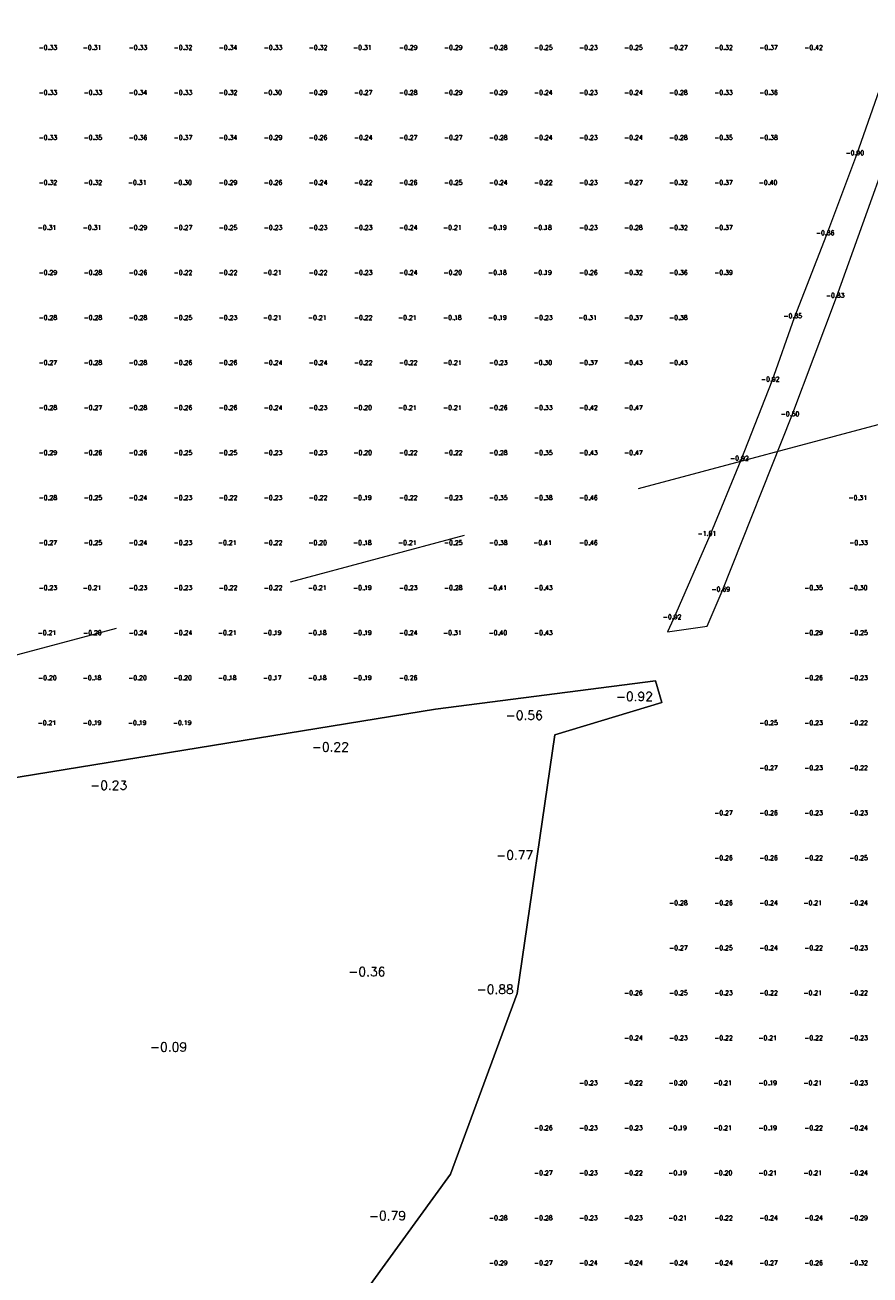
# Model space of a CAD drawing. Header units: metres. Extents: x 102665 to 103901, y 415762 to 419767.
# Tile 48 of 93: x 103017 to 103111, y 418792 to 418930. Entities that reach past the tile are written whole.
import ezdxf
from ezdxf.enums import TextEntityAlignment as Align

# ---------------------------------------------------------------- set-up
doc = ezdxf.new("R2010")
doc.units = ezdxf.units.M
doc.header["$MEASUREMENT"] = 0
doc.linetypes.add('AM-AS', pattern=[16, 10, -2, 2, -2])
for name, color, linetype, lineweight in [('DTM-Hoogtecijfer', 7, 'Continuous', 0), ('DTM-Meetpunt', 40, 'Continuous', 0), ('DTM_23-02-2012_luchtfoto drone', 40, 'Continuous', 0), ('DTM_27-12-2009_terrestrisch', 97, 'Continuous', 0), ('N-ME-AM-AS_WEG-G', 10, 'AM-AS', 18)]:
    doc.layers.add(name, color=color, linetype=linetype, lineweight=lineweight)
doc.styles.get("Standard").update_dxf_attribs({"font": 'txt.shx'})

msp = doc.modelspace()

# ---------------------------------------------------------------- linework, layer by layer
at = {"layer": 'DTM-Meetpunt', "extrusion": (-0.00822, 0.004595, 0.999956), "elevation": 1076.53, "flags": 128}
msp.add_lwpolyline([(103084.54, 418862.54), (103088.94, 418863.19), (103090.61, 418867.06), (103098.34, 418886.53), (103103.31, 418899.71), (103109.14, 418916), (103113.58, 418928.91), (103119.14, 418945.69), (103123.48, 418960.35), (103127.39, 418975.27), (103128.19, 418978.92), (103127.97, 418980.35), (103127.13, 418981.46), (103125.91, 418981.88), (103124.69, 418981.36), (103123.69, 418977.97), (103120.93, 418966.22), (103118.08, 418956.01), (103114.85, 418944.47), (103111.99, 418934.79), (103108.55, 418924.21), (103105.54, 418915.53), (103102.2, 418906.64), (103098.6, 418897.43), (103096.12, 418890.39), (103092.68, 418881.61), (103089.24, 418873.25), (103085.22, 418863.99), (103084.54, 418862.54)], close=True, dxfattribs=at)
at = {"layer": 'DTM-Meetpunt'}
for p in [(103019.4, 418927.75, -0.33), (103024.4, 418927.75, -0.31), (103029.4, 418927.75, -0.33), (103034.4, 418927.75, -0.32), (103039.4, 418927.75, -0.34), (103044.4, 418927.75, -0.33), (103049.4, 418927.75, -0.32), (103054.4, 418927.75, -0.31), (103059.4, 418927.75, -0.29), (103064.4, 418927.75, -0.29), (103069.4, 418927.75, -0.28), (103074.4, 418927.75, -0.25), (103079.4, 418927.75, -0.23), (103084.4, 418927.75, -0.25), (103089.4, 418927.75, -0.27), (103094.4, 418927.75, -0.32), (103099.4, 418927.75, -0.37), (103104.4, 418927.75, -0.42), (103019.4, 418922.75, -0.33), (103024.4, 418922.75, -0.33), (103029.4, 418922.75, -0.34), (103034.4, 418922.75, -0.33), (103039.4, 418922.75, -0.32), (103044.4, 418922.75, -0.3), (103049.4, 418922.75, -0.29), (103054.4, 418922.75, -0.27), (103059.4, 418922.75, -0.28), (103064.4, 418922.75, -0.29), (103069.4, 418922.75, -0.29), (103074.4, 418922.75, -0.24), (103079.4, 418922.75, -0.23), (103084.4, 418922.75, -0.24), (103089.4, 418922.75, -0.28), (103094.4, 418922.75, -0.33), (103099.4, 418922.75, -0.36), (103019.4, 418917.75, -0.33), (103024.4, 418917.75, -0.35), (103029.4, 418917.75, -0.36), (103034.4, 418917.75, -0.37), (103039.4, 418917.75, -0.34), (103044.4, 418917.75, -0.29), (103049.4, 418917.75, -0.26), (103054.4, 418917.75, -0.24), (103059.4, 418917.75, -0.27), (103064.4, 418917.75, -0.27), (103069.4, 418917.75, -0.28), (103074.4, 418917.75, -0.24), (103079.4, 418917.75, -0.23), (103084.4, 418917.75, -0.24), (103089.4, 418917.75, -0.28), (103094.4, 418917.75, -0.35), (103099.4, 418917.75, -0.38), (103019.4, 418912.75, -0.32), (103024.4, 418912.75, -0.32), (103029.4, 418912.75, -0.31), (103034.4, 418912.75, -0.3), (103039.4, 418912.75, -0.29), (103044.4, 418912.75, -0.26), (103049.4, 418912.75, -0.24), (103054.4, 418912.75, -0.22), (103059.4, 418912.75, -0.26), (103064.4, 418912.75, -0.25), (103069.4, 418912.75, -0.24), (103074.4, 418912.75, -0.22), (103079.4, 418912.75, -0.23), (103084.4, 418912.75, -0.27), (103089.4, 418912.75, -0.32), (103094.4, 418912.75, -0.37), (103099.4, 418912.75, -0.4), (103019.4, 418907.75, -0.31), (103024.4, 418907.75, -0.31), (103029.4, 418907.75, -0.29), (103034.4, 418907.75, -0.27), (103039.4, 418907.75, -0.25), (103044.4, 418907.75, -0.23), (103049.4, 418907.75, -0.23), (103054.4, 418907.75, -0.23), (103059.4, 418907.75, -0.24), (103064.4, 418907.75, -0.21), (103069.4, 418907.75, -0.19), (103074.4, 418907.75, -0.18), (103079.4, 418907.75, -0.23), (103084.4, 418907.75, -0.28), (103089.4, 418907.75, -0.32), (103094.4, 418907.75, -0.37), (103019.4, 418902.75, -0.29), (103024.4, 418902.75, -0.28), (103029.4, 418902.75, -0.26), (103034.4, 418902.75, -0.22), (103039.4, 418902.75, -0.22), (103044.4, 418902.75, -0.21), (103049.4, 418902.75, -0.22), (103054.4, 418902.75, -0.23), (103059.4, 418902.75, -0.24), (103064.4, 418902.75, -0.2), (103069.4, 418902.75, -0.18), (103074.4, 418902.75, -0.19), (103079.4, 418902.75, -0.26), (103084.4, 418902.75, -0.32), (103089.4, 418902.75, -0.36), (103094.4, 418902.75, -0.39), (103019.4, 418897.75, -0.28), (103024.4, 418897.75, -0.28), (103029.4, 418897.75, -0.28), (103034.4, 418897.75, -0.25), (103039.4, 418897.75, -0.23), (103044.4, 418897.75, -0.21), (103049.4, 418897.75, -0.21), (103054.4, 418897.75, -0.22), (103059.4, 418897.75, -0.21), (103064.4, 418897.75, -0.18), (103069.4, 418897.75, -0.19), (103074.4, 418897.75, -0.23), (103079.4, 418897.75, -0.31), (103084.4, 418897.75, -0.37), (103089.4, 418897.75, -0.38), (103019.4, 418892.75, -0.27), (103024.4, 418892.75, -0.28), (103029.4, 418892.75, -0.28), (103034.4, 418892.75, -0.26), (103039.4, 418892.75, -0.26), (103044.4, 418892.75, -0.24), (103049.4, 418892.75, -0.24), (103054.4, 418892.75, -0.22), (103059.4, 418892.75, -0.22), (103064.4, 418892.75, -0.21), (103069.4, 418892.75, -0.23), (103074.4, 418892.75, -0.3), (103079.4, 418892.75, -0.37), (103084.4, 418892.75, -0.43), (103089.4, 418892.75, -0.43), (103019.4, 418887.75, -0.28), (103024.4, 418887.75, -0.27), (103029.4, 418887.75, -0.28), (103034.4, 418887.75, -0.26), (103039.4, 418887.75, -0.26), (103044.4, 418887.75, -0.24), (103049.4, 418887.75, -0.23), (103054.4, 418887.75, -0.2), (103059.4, 418887.75, -0.21), (103064.4, 418887.75, -0.21), (103069.4, 418887.75, -0.26), (103074.4, 418887.75, -0.33), (103079.4, 418887.75, -0.42), (103084.4, 418887.75, -0.47), (103019.4, 418882.75, -0.29), (103024.4, 418882.75, -0.26), (103029.4, 418882.75, -0.26), (103034.4, 418882.75, -0.25), (103039.4, 418882.75, -0.25), (103044.4, 418882.75, -0.23), (103049.4, 418882.75, -0.23), (103054.4, 418882.75, -0.2), (103059.4, 418882.75, -0.22), (103064.4, 418882.75, -0.22), (103069.4, 418882.75, -0.28), (103074.4, 418882.75, -0.35), (103079.4, 418882.75, -0.43), (103084.4, 418882.75, -0.47), (103019.4, 418877.75, -0.28), (103024.4, 418877.75, -0.25), (103029.4, 418877.75, -0.24), (103034.4, 418877.75, -0.23), (103039.4, 418877.75, -0.22), (103044.4, 418877.75, -0.23), (103049.4, 418877.75, -0.22), (103054.4, 418877.75, -0.19), (103059.4, 418877.75, -0.22), (103064.4, 418877.75, -0.23), (103069.4, 418877.75, -0.35), (103074.4, 418877.75, -0.38), (103079.4, 418877.75, -0.46), (103109.4, 418877.75, -0.31), (103019.4, 418872.75, -0.27), (103024.4, 418872.75, -0.25), (103029.4, 418872.75, -0.24), (103034.4, 418872.75, -0.23), (103039.4, 418872.75, -0.21), (103044.4, 418872.75, -0.22), (103049.4, 418872.75, -0.2), (103054.4, 418872.75, -0.18), (103059.4, 418872.75, -0.21), (103064.4, 418872.75, -0.25), (103069.4, 418872.75, -0.38), (103074.4, 418872.75, -0.41), (103079.4, 418872.75, -0.46), (103109.4, 418872.75, -0.33), (103019.4, 418867.75, -0.23), (103024.4, 418867.75, -0.21), (103029.4, 418867.75, -0.23), (103034.4, 418867.75, -0.23), (103039.4, 418867.75, -0.22), (103044.4, 418867.75, -0.22), (103049.4, 418867.75, -0.21), (103054.4, 418867.75, -0.19), (103059.4, 418867.75, -0.23), (103064.4, 418867.75, -0.28), (103069.4, 418867.75, -0.41), (103074.4, 418867.75, -0.43), (103104.4, 418867.75, -0.35), (103109.4, 418867.75, -0.3), (103019.4, 418862.75, -0.21), (103024.4, 418862.75, -0.2), (103029.4, 418862.75, -0.24), (103034.4, 418862.75, -0.24), (103039.4, 418862.75, -0.21), (103044.4, 418862.75, -0.19), (103049.4, 418862.75, -0.18), (103054.4, 418862.75, -0.19), (103059.4, 418862.75, -0.24), (103064.4, 418862.75, -0.31), (103069.4, 418862.75, -0.4), (103074.4, 418862.75, -0.43), (103104.4, 418862.75, -0.29), (103109.4, 418862.75, -0.25), (103019.4, 418857.75, -0.2), (103024.4, 418857.75, -0.18), (103029.4, 418857.75, -0.2), (103034.4, 418857.75, -0.2), (103039.4, 418857.75, -0.18), (103044.4, 418857.75, -0.17), (103049.4, 418857.75, -0.18), (103054.4, 418857.75, -0.19), (103104.4, 418857.75, -0.26), (103109.4, 418857.75, -0.23), (103019.4, 418852.75, -0.21), (103024.4, 418852.75, -0.19), (103029.4, 418852.75, -0.19), (103099.4, 418852.75, -0.25), (103104.4, 418852.75, -0.23), (103109.4, 418852.75, -0.22), (103099.4, 418847.75, -0.27), (103104.4, 418847.75, -0.23), (103109.4, 418847.75, -0.22), (103094.4, 418842.75, -0.27), (103099.4, 418842.75, -0.26), (103104.4, 418842.75, -0.23), (103109.4, 418842.75, -0.23), (103094.4, 418837.75, -0.26), (103099.4, 418837.75, -0.26), (103104.4, 418837.75, -0.22), (103109.4, 418837.75, -0.25), (103089.4, 418832.75, -0.28), (103094.4, 418832.75, -0.26), (103099.4, 418832.75, -0.24), (103104.4, 418832.75, -0.21), (103109.4, 418832.75, -0.24), (103089.4, 418827.75, -0.27), (103094.4, 418827.75, -0.25), (103099.4, 418827.75, -0.24), (103104.4, 418827.75, -0.22), (103109.4, 418827.75, -0.23), (103084.4, 418822.75, -0.26), (103089.4, 418822.75, -0.25), (103094.4, 418822.75, -0.23), (103099.4, 418822.75, -0.22), (103104.4, 418822.75, -0.21), (103109.4, 418822.75, -0.22), (103084.4, 418817.75, -0.24), (103089.4, 418817.75, -0.23), (103094.4, 418817.75, -0.22), (103099.4, 418817.75, -0.21), (103104.4, 418817.75, -0.22), (103109.4, 418817.75, -0.23), (103079.4, 418812.75, -0.23), (103084.4, 418812.75, -0.22), (103089.4, 418812.75, -0.2), (103094.4, 418812.75, -0.21), (103099.4, 418812.75, -0.19), (103104.4, 418812.75, -0.21), (103109.4, 418812.75, -0.23), (103074.4, 418807.75, -0.26), (103079.4, 418807.75, -0.23), (103084.4, 418807.75, -0.23), (103089.4, 418807.75, -0.19), (103094.4, 418807.75, -0.21), (103099.4, 418807.75, -0.19), (103104.4, 418807.75, -0.22), (103109.4, 418807.75, -0.24), (103074.4, 418802.75, -0.27), (103079.4, 418802.75, -0.23), (103084.4, 418802.75, -0.22), (103089.4, 418802.75, -0.19), (103094.4, 418802.75, -0.2), (103099.4, 418802.75, -0.21), (103104.4, 418802.75, -0.21), (103109.4, 418802.75, -0.24), (103069.4, 418797.75, -0.28), (103074.4, 418797.75, -0.28), (103079.4, 418797.75, -0.23), (103084.4, 418797.75, -0.23), (103089.4, 418797.75, -0.21), (103094.4, 418797.75, -0.22), (103099.4, 418797.75, -0.24), (103104.4, 418797.75, -0.24), (103109.4, 418797.75, -0.29), (103069.4, 418792.75, -0.29), (103074.4, 418792.75, -0.27), (103079.4, 418792.75, -0.24), (103084.4, 418792.75, -0.24), (103089.4, 418792.75, -0.24), (103094.4, 418792.75, -0.24), (103099.4, 418792.75, -0.27), (103104.4, 418792.75, -0.26), (103109.4, 418792.75, -0.32)]:
    msp.add_point(p, dxfattribs=at)
at = {"layer": 'DTM_23-02-2012_luchtfoto drone', "elevation": -0.52, "flags": 128}
msp.add_lwpolyline([(103114.55, 419120.79), (102792.99, 419063.86), (102799.4, 419017.75), (102799.4, 419017.75), (102809.4, 418985.25), (102819.4, 418952.75), (102836.43, 418895.72), (102849.2, 418847.73), (102855.93, 418830.32), (102854.65, 418820.63), (103062.28, 418854.47), (103086.69, 418857.62), (103087.41, 418855.21), (103075.51, 418851.64), (103071.35, 418822.89), (103063.96, 418802.82), (103012.95, 418732.59), (102991.6, 418707.83), (102966.88, 418697.4), (102966.62, 418675.77), (102972.26, 418665.44), (103093.91, 418649.09), (103103.51, 418649.43), (103110.65, 418651.89)], dxfattribs=at)
at = {"layer": 'DTM_27-12-2009_terrestrisch'}
msp.add_polyline3d([(103012.95, 418732.59, 0), (103063.96, 418802.82, 0), (103071.35, 418822.89, 0), (103075.51, 418851.64, 0), (103087.41, 418855.21, 0), (103086.69, 418857.62, 0), (103062.28, 418854.47, 0), (102854.65, 418820.63, 0), (102854.65, 418820.63, 0), (102854.65, 418820.63, 0), (102854.65, 418820.63, 0), (102854.65, 418820.63, 0), (102864.84, 418807.43, 15.86), (102893.96, 418708.38, 16.77)], dxfattribs=at)
at = {"layer": 'N-ME-AM-AS_WEG-G', "ltscale": 10, "transparency": 33554687, "flags": 128}
msp.add_lwpolyline([(103181.37, 418904.81), (102790.79, 418800.26)], dxfattribs=at)
msp.add_lwpolyline([(103181.37, 418904.81), (102790.79, 418800.26)], dxfattribs=at)

# ---------------------------------------------------------------- texts
at = {"layer": 'DTM-Hoogtecijfer'}
for s, p in [('-0.33', (103019.25, 418927.73, 0.12)), ('-0.31', (103024.16, 418927.73, 0.12)), ('-0.33', (103029.25, 418927.73, 0.12)), ('-0.32', (103034.25, 418927.73, 0.12)), ('-0.34', (103039.25, 418927.73, 0.12)), ('-0.33', (103044.25, 418927.73, 0.12)), ('-0.32', (103049.25, 418927.73, 0.12)), ('-0.31', (103054.16, 418927.73, 0.12)), ('-0.29', (103059.25, 418927.73, 0.12)), ('-0.29', (103064.25, 418927.73, 0.12)), ('-0.28', (103069.25, 418927.73, 0.12)), ('-0.25', (103074.25, 418927.73, 0.12)), ('-0.23', (103079.25, 418927.73, 0.12)), ('-0.25', (103084.25, 418927.73, 0.12)), ('-0.27', (103089.25, 418927.73, 0.12)), ('-0.32', (103094.25, 418927.73, 0.12)), ('-0.37', (103099.25, 418927.73, 0.12)), ('-0.42', (103104.25, 418927.73, 0.12)), ('-0.33', (103019.25, 418922.73, 0.12)), ('-0.33', (103024.25, 418922.73, 0.12)), ('-0.34', (103029.25, 418922.73, 0.12)), ('-0.33', (103034.25, 418922.73, 0.12)), ('-0.32', (103039.25, 418922.73, 0.12)), ('-0.30', (103044.2, 418922.73, 0.12)), ('-0.29', (103049.25, 418922.73, 0.12)), ('-0.27', (103054.25, 418922.73, 0.12)), ('-0.28', (103059.25, 418922.73, 0.12)), ('-0.29', (103064.25, 418922.73, 0.12)), ('-0.29', (103069.25, 418922.73, 0.12)), ('-0.24', (103074.25, 418922.73, 0.12)), ('-0.23', (103079.25, 418922.73, 0.12)), ('-0.24', (103084.25, 418922.73, 0.12)), ('-0.28', (103089.25, 418922.73, 0.12)), ('-0.33', (103094.25, 418922.73, 0.12)), ('-0.36', (103099.25, 418922.73, 0.12)), ('-0.33', (103019.25, 418917.73, 0.12)), ('-0.35', (103024.25, 418917.73, 0.12)), ('-0.36', (103029.25, 418917.73, 0.12)), ('-0.37', (103034.25, 418917.73, 0.12)), ('-0.34', (103039.25, 418917.73, 0.12)), ('-0.29', (103044.25, 418917.73, 0.12)), ('-0.26', (103049.25, 418917.73, 0.12)), ('-0.24', (103054.25, 418917.73, 0.12)), ('-0.27', (103059.25, 418917.73, 0.12)), ('-0.27', (103064.25, 418917.73, 0.12)), ('-0.28', (103069.25, 418917.73, 0.12)), ('-0.24', (103074.25, 418917.73, 0.12)), ('-0.23', (103079.25, 418917.73, 0.12)), ('-0.24', (103084.25, 418917.73, 0.12)), ('-0.28', (103089.25, 418917.73, 0.12)), ('-0.35', (103094.25, 418917.73, 0.12)), ('-0.38', (103099.25, 418917.73, 0.12)), ('-0.90', (103108.83, 418916.03, 0.12)), ('-0.32', (103019.25, 418912.73, 0.12)), ('-0.32', (103024.25, 418912.73, 0.12)), ('-0.31', (103029.16, 418912.73, 0.12)), ('-0.30', (103034.2, 418912.73, 0.12)), ('-0.29', (103039.25, 418912.73, 0.12)), ('-0.26', (103044.25, 418912.73, 0.12)), ('-0.24', (103049.25, 418912.73, 0.12)), ('-0.22', (103054.25, 418912.73, 0.12)), ('-0.26', (103059.25, 418912.73, 0.12)), ('-0.25', (103064.25, 418912.73, 0.12)), ('-0.24', (103069.25, 418912.73, 0.12)), ('-0.22', (103074.25, 418912.73, 0.12)), ('-0.23', (103079.25, 418912.73, 0.12)), ('-0.27', (103084.25, 418912.73, 0.12)), ('-0.32', (103089.25, 418912.73, 0.12)), ('-0.37', (103094.25, 418912.73, 0.12)), ('-0.40', (103099.2, 418912.73, 0.12)), ('-0.31', (103019.16, 418907.73, 0.12)), ('-0.31', (103024.16, 418907.73, 0.12)), ('-0.29', (103029.25, 418907.73, 0.12)), ('-0.27', (103034.25, 418907.73, 0.12)), ('-0.25', (103039.25, 418907.73, 0.12)), ('-0.23', (103044.25, 418907.73, 0.12)), ('-0.23', (103049.25, 418907.73, 0.12)), ('-0.23', (103054.25, 418907.73, 0.12)), ('-0.24', (103059.25, 418907.73, 0.12)), ('-0.21', (103064.16, 418907.73, 0.12)), ('-0.19', (103069.16, 418907.73, 0.12)), ('-0.18', (103074.16, 418907.73, 0.12)), ('-0.23', (103079.25, 418907.73, 0.12)), ('-0.28', (103084.25, 418907.73, 0.12)), ('-0.32', (103089.25, 418907.73, 0.12)), ('-0.37', (103094.25, 418907.73, 0.12)), ('-0.86', (103105.54, 418907.14, 0.12)), ('-0.29', (103019.25, 418902.73, 0.12)), ('-0.28', (103024.25, 418902.73, 0.12)), ('-0.26', (103029.25, 418902.73, 0.12)), ('-0.22', (103034.25, 418902.73, 0.12)), ('-0.22', (103039.25, 418902.73, 0.12)), ('-0.21', (103044.16, 418902.73, 0.12)), ('-0.22', (103049.25, 418902.73, 0.12)), ('-0.23', (103054.25, 418902.73, 0.12)), ('-0.24', (103059.25, 418902.73, 0.12)), ('-0.20', (103064.2, 418902.73, 0.12)), ('-0.18', (103069.16, 418902.73, 0.12)), ('-0.19', (103074.16, 418902.73, 0.12)), ('-0.26', (103079.25, 418902.73, 0.12)), ('-0.32', (103084.25, 418902.73, 0.12)), ('-0.36', (103089.25, 418902.73, 0.12)), ('-0.39', (103094.25, 418902.73, 0.12)), ('-0.83', (103106.65, 418900.2, 0.12)), ('-0.85', (103101.94, 418897.93, 0.12)), ('-0.28', (103019.25, 418897.73, 0.12)), ('-0.28', (103024.25, 418897.73, 0.12)), ('-0.28', (103029.25, 418897.73, 0.12)), ('-0.25', (103034.25, 418897.73, 0.12)), ('-0.23', (103039.25, 418897.73, 0.12)), ('-0.21', (103044.16, 418897.73, 0.12)), ('-0.21', (103049.16, 418897.73, 0.12)), ('-0.22', (103054.25, 418897.73, 0.12)), ('-0.21', (103059.16, 418897.73, 0.12)), ('-0.18', (103064.16, 418897.73, 0.12)), ('-0.19', (103069.16, 418897.73, 0.12)), ('-0.23', (103074.25, 418897.73, 0.12)), ('-0.31', (103079.16, 418897.73, 0.12)), ('-0.37', (103084.25, 418897.73, 0.12)), ('-0.38', (103089.25, 418897.73, 0.12)), ('-0.27', (103019.25, 418892.73, 0.12)), ('-0.28', (103024.25, 418892.73, 0.12)), ('-0.28', (103029.25, 418892.73, 0.12)), ('-0.26', (103034.25, 418892.73, 0.12)), ('-0.26', (103039.25, 418892.73, 0.12)), ('-0.24', (103044.25, 418892.73, 0.12)), ('-0.24', (103049.25, 418892.73, 0.12)), ('-0.22', (103054.25, 418892.73, 0.12)), ('-0.22', (103059.25, 418892.73, 0.12)), ('-0.21', (103064.16, 418892.73, 0.12)), ('-0.23', (103069.25, 418892.73, 0.12)), ('-0.30', (103074.2, 418892.73, 0.12)), ('-0.37', (103079.25, 418892.73, 0.12)), ('-0.43', (103084.25, 418892.73, 0.12)), ('-0.43', (103089.25, 418892.73, 0.12)), ('-0.92', (103099.45, 418890.89, 0.12)), ('-0.28', (103019.25, 418887.73, 0.12)), ('-0.27', (103024.25, 418887.73, 0.12)), ('-0.28', (103029.25, 418887.73, 0.12)), ('-0.26', (103034.25, 418887.73, 0.12)), ('-0.26', (103039.25, 418887.73, 0.12)), ('-0.24', (103044.25, 418887.73, 0.12)), ('-0.23', (103049.25, 418887.73, 0.12)), ('-0.20', (103054.2, 418887.73, 0.12)), ('-0.21', (103059.16, 418887.73, 0.12)), ('-0.21', (103064.16, 418887.73, 0.12)), ('-0.26', (103069.25, 418887.73, 0.12)), ('-0.33', (103074.25, 418887.73, 0.12)), ('-0.42', (103079.25, 418887.73, 0.12)), ('-0.47', (103084.25, 418887.73, 0.12)), ('-0.50', (103101.64, 418887.03, 0.12)), ('-0.29', (103019.25, 418882.73, 0.12)), ('-0.26', (103024.25, 418882.73, 0.12)), ('-0.26', (103029.25, 418882.73, 0.12)), ('-0.25', (103034.25, 418882.73, 0.12)), ('-0.25', (103039.25, 418882.73, 0.12)), ('-0.23', (103044.25, 418882.73, 0.12)), ('-0.23', (103049.25, 418882.73, 0.12)), ('-0.20', (103054.2, 418882.73, 0.12)), ('-0.22', (103059.25, 418882.73, 0.12)), ('-0.22', (103064.25, 418882.73, 0.12)), ('-0.28', (103069.25, 418882.73, 0.12)), ('-0.35', (103074.25, 418882.73, 0.12)), ('-0.43', (103079.25, 418882.73, 0.12)), ('-0.47', (103084.25, 418882.73, 0.12)), ('-0.92', (103096.02, 418882.11, 0.12)), ('-0.28', (103019.25, 418877.73, 0.12)), ('-0.25', (103024.25, 418877.73, 0.12)), ('-0.24', (103029.25, 418877.73, 0.12)), ('-0.23', (103034.25, 418877.73, 0.12)), ('-0.22', (103039.25, 418877.73, 0.12)), ('-0.23', (103044.25, 418877.73, 0.12)), ('-0.22', (103049.25, 418877.73, 0.12)), ('-0.19', (103054.16, 418877.73, 0.12)), ('-0.22', (103059.25, 418877.73, 0.12)), ('-0.23', (103064.25, 418877.73, 0.12)), ('-0.35', (103069.25, 418877.73, 0.12)), ('-0.38', (103074.25, 418877.73, 0.12)), ('-0.46', (103079.25, 418877.73, 0.12)), ('-0.31', (103109.16, 418877.73, 0.12)), ('-1.01', (103092.41, 418873.75, 0.12)), ('-0.27', (103019.25, 418872.73, 0.12)), ('-0.25', (103024.25, 418872.73, 0.12)), ('-0.24', (103029.25, 418872.73, 0.12)), ('-0.23', (103034.25, 418872.73, 0.12)), ('-0.21', (103039.16, 418872.73, 0.12)), ('-0.22', (103044.25, 418872.73, 0.12)), ('-0.20', (103049.2, 418872.73, 0.12)), ('-0.18', (103054.16, 418872.73, 0.12)), ('-0.21', (103059.16, 418872.73, 0.12)), ('-0.25', (103064.25, 418872.73, 0.12)), ('-0.38', (103069.25, 418872.73, 0.12)), ('-0.41', (103074.16, 418872.73, 0.12)), ('-0.46', (103079.25, 418872.73, 0.12)), ('-0.33', (103109.25, 418872.73, 0.12)), ('-0.23', (103019.25, 418867.73, 0.12)), ('-0.21', (103024.16, 418867.73, 0.12)), ('-0.23', (103029.25, 418867.73, 0.12)), ('-0.23', (103034.25, 418867.73, 0.12)), ('-0.22', (103039.25, 418867.73, 0.12)), ('-0.22', (103044.25, 418867.73, 0.12)), ('-0.21', (103049.16, 418867.73, 0.12)), ('-0.19', (103054.16, 418867.73, 0.12)), ('-0.23', (103059.25, 418867.73, 0.12)), ('-0.28', (103064.25, 418867.73, 0.12)), ('-0.41', (103069.16, 418867.73, 0.12)), ('-0.43', (103074.25, 418867.73, 0.12)), ('-0.69', (103093.95, 418867.56, 0.12)), ('-0.35', (103104.25, 418867.73, 0.12)), ('-0.30', (103109.2, 418867.73, 0.12)), ('-0.92', (103088.55, 418864.49, 0.12)), ('-0.21', (103019.16, 418862.73, 0.12)), ('-0.20', (103024.2, 418862.73, 0.12)), ('-0.24', (103029.25, 418862.73, 0.12)), ('-0.24', (103034.25, 418862.73, 0.12)), ('-0.21', (103039.16, 418862.73, 0.12)), ('-0.19', (103044.16, 418862.73, 0.12)), ('-0.18', (103049.16, 418862.73, 0.12)), ('-0.19', (103054.16, 418862.73, 0.12)), ('-0.24', (103059.25, 418862.73, 0.12)), ('-0.31', (103064.16, 418862.73, 0.12)), ('-0.40', (103069.2, 418862.73, 0.12)), ('-0.43', (103074.25, 418862.73, 0.12)), ('-0.29', (103104.25, 418862.73, 0.12)), ('-0.25', (103109.25, 418862.73, 0.12)), ('-0.20', (103019.2, 418857.73, 0.12)), ('-0.18', (103024.16, 418857.73, 0.12)), ('-0.20', (103029.2, 418857.73, 0.12)), ('-0.20', (103034.2, 418857.73, 0.12)), ('-0.18', (103039.16, 418857.73, 0.12)), ('-0.17', (103044.16, 418857.73, 0.12)), ('-0.18', (103049.16, 418857.73, 0.12)), ('-0.19', (103054.16, 418857.73, 0.12)), ('-0.26', (103059.25, 418857.73, 0.12)), ('-0.26', (103104.25, 418857.73, 0.12)), ('-0.23', (103109.25, 418857.73, 0.12)), ('-0.21', (103019.16, 418852.73, 0.12)), ('-0.19', (103024.16, 418852.73, 0.12)), ('-0.19', (103029.16, 418852.73, 0.12)), ('-0.19', (103034.16, 418852.73, 0.12)), ('-0.25', (103099.25, 418852.73, 0.12)), ('-0.23', (103104.25, 418852.73, 0.12)), ('-0.22', (103109.25, 418852.73, 0.12)), ('-0.27', (103099.25, 418847.73, 0.12)), ('-0.23', (103104.25, 418847.73, 0.12)), ('-0.22', (103109.25, 418847.73, 0.12)), ('-0.27', (103094.25, 418842.73, 0.12)), ('-0.26', (103099.25, 418842.73, 0.12)), ('-0.23', (103104.25, 418842.73, 0.12)), ('-0.23', (103109.25, 418842.73, 0.12)), ('-0.26', (103094.25, 418837.73, 0.12)), ('-0.26', (103099.25, 418837.73, 0.12)), ('-0.22', (103104.25, 418837.73, 0.12)), ('-0.25', (103109.25, 418837.73, 0.12)), ('-0.28', (103089.25, 418832.73, 0.12)), ('-0.26', (103094.25, 418832.73, 0.12)), ('-0.24', (103099.25, 418832.73, 0.12)), ('-0.21', (103104.16, 418832.73, 0.12)), ('-0.24', (103109.25, 418832.73, 0.12)), ('-0.27', (103089.25, 418827.73, 0.12)), ('-0.25', (103094.25, 418827.73, 0.12)), ('-0.24', (103099.25, 418827.73, 0.12)), ('-0.22', (103104.25, 418827.73, 0.12)), ('-0.23', (103109.25, 418827.73, 0.12)), ('-0.26', (103084.25, 418822.73, 0.12)), ('-0.25', (103089.25, 418822.73, 0.12)), ('-0.23', (103094.25, 418822.73, 0.12)), ('-0.22', (103099.25, 418822.73, 0.12)), ('-0.21', (103104.16, 418822.73, 0.12)), ('-0.22', (103109.25, 418822.73, 0.12)), ('-0.24', (103084.25, 418817.73, 0.12)), ('-0.23', (103089.25, 418817.73, 0.12)), ('-0.22', (103094.25, 418817.73, 0.12)), ('-0.21', (103099.16, 418817.73, 0.12)), ('-0.22', (103104.25, 418817.73, 0.12)), ('-0.23', (103109.25, 418817.73, 0.12)), ('-0.23', (103079.25, 418812.73, 0.12)), ('-0.22', (103084.25, 418812.73, 0.12)), ('-0.20', (103089.2, 418812.73, 0.12)), ('-0.21', (103094.16, 418812.73, 0.12)), ('-0.19', (103099.16, 418812.73, 0.12)), ('-0.21', (103104.16, 418812.73, 0.12)), ('-0.23', (103109.25, 418812.73, 0.12)), ('-0.26', (103074.25, 418807.73, 0.12)), ('-0.23', (103079.25, 418807.73, 0.12)), ('-0.23', (103084.25, 418807.73, 0.12)), ('-0.19', (103089.16, 418807.73, 0.12)), ('-0.21', (103094.16, 418807.73, 0.12)), ('-0.19', (103099.16, 418807.73, 0.12)), ('-0.22', (103104.25, 418807.73, 0.12)), ('-0.24', (103109.25, 418807.73, 0.12)), ('-0.27', (103074.25, 418802.73, 0.12)), ('-0.23', (103079.25, 418802.73, 0.12)), ('-0.22', (103084.25, 418802.73, 0.12)), ('-0.19', (103089.16, 418802.73, 0.12)), ('-0.20', (103094.2, 418802.73, 0.12)), ('-0.21', (103099.16, 418802.73, 0.12)), ('-0.21', (103104.16, 418802.73, 0.12)), ('-0.24', (103109.25, 418802.73, 0.12)), ('-0.28', (103069.25, 418797.73, 0.12)), ('-0.28', (103074.25, 418797.73, 0.12)), ('-0.23', (103079.25, 418797.73, 0.12)), ('-0.23', (103084.25, 418797.73, 0.12)), ('-0.21', (103089.16, 418797.73, 0.12)), ('-0.22', (103094.25, 418797.73, 0.12)), ('-0.24', (103099.25, 418797.73, 0.12)), ('-0.24', (103104.25, 418797.73, 0.12)), ('-0.29', (103109.25, 418797.73, 0.12)), ('-0.29', (103069.25, 418792.73, 0.12)), ('-0.27', (103074.25, 418792.73, 0.12)), ('-0.24', (103079.25, 418792.73, 0.12)), ('-0.24', (103084.25, 418792.73, 0.12)), ('-0.24', (103089.25, 418792.73, 0.12)), ('-0.24', (103094.25, 418792.73, 0.12)), ('-0.27', (103099.25, 418792.73, 0.12)), ('-0.26', (103104.25, 418792.73, 0.12)), ('-0.32', (103109.25, 418792.73, 0.12))]:
    msp.add_text(s, height=0.5, dxfattribs=at).set_placement(p, align=Align.CENTER)
at = {"layer": 'DTM-Hoogtecijfer', "linetype": 'Continuous', "lineweight": 0}
for s, p in [('-0.92', (103082.3, 418855.4)), ('-0.56', (103070.08, 418853.31)), ('-0.22', (103048.55, 418849.79)), ('-0.23', (103023.94, 418845.54)), ('-0.77', (103069.01, 418837.78)), ('-0.36', (103052.6, 418824.83)), ('-0.88', (103066.85, 418822.87)), ('-0.09', (103030.59, 418816.46)), ('-0.79', (103054.89, 418797.72))]:
    msp.add_text(s, height=1, dxfattribs=at).set_placement(p)

doc.saveas('drawing.dxf')
